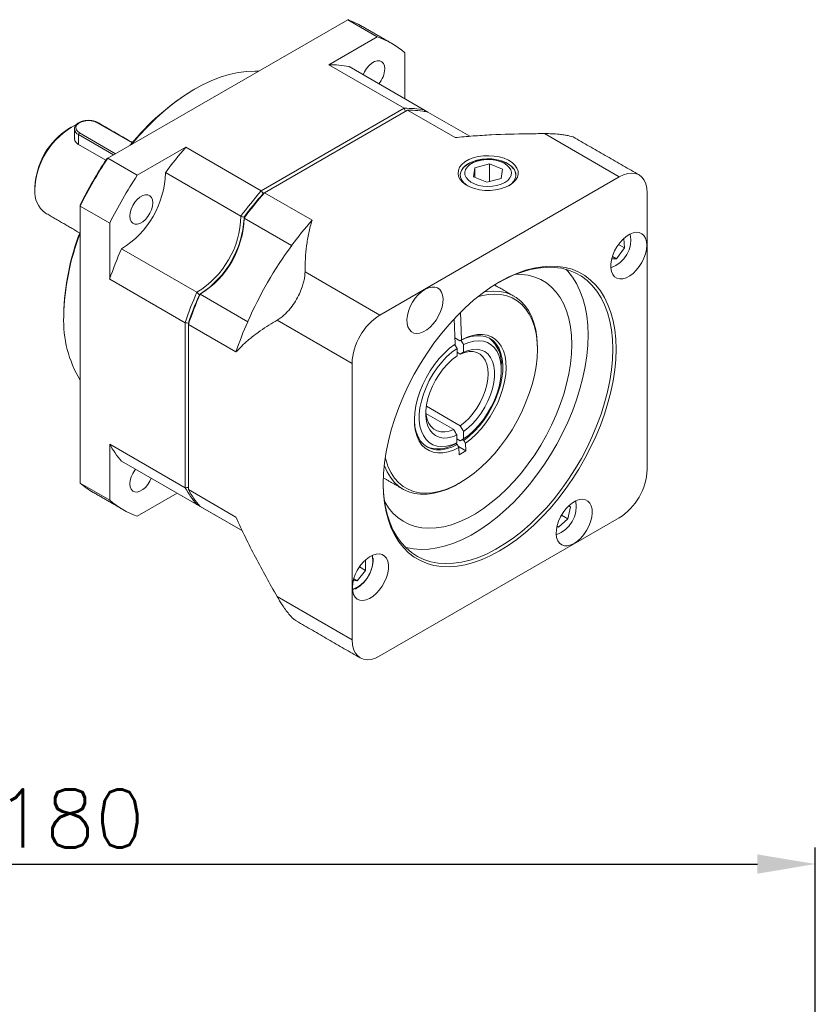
# Model space of a CAD drawing. Extents: x 179 to 977, y 123 to 487.
# Tile 5 of 5: x 864 to 960, y 368 to 487. Entities that reach past the tile are written whole.
import ezdxf

# ---------------------------------------------------------------- set-up
doc = ezdxf.new("R2010")
doc.units = 0
doc.header["$LTSCALE"] = 10
doc.header["$MEASUREMENT"] = 0
doc.header["$PDMODE"] = 3
doc.header["$PDSIZE"] = 6
doc.layers.get('0').update_dxf_attribs({"linetype": 'CONTINUOUS'})
doc.layers.get('DEFPOINTS').update_dxf_attribs({"linetype": 'CONTINUOUS'})
doc.layers.add('DIM', color=4, linetype='CONTINUOUS', lineweight=15)
doc.styles.get("Standard").update_dxf_attribs({"font": 'romans.shx', "bigfont": 'chineset.shx'})
doc.dimstyles.new('ISO-25', dxfattribs={"dimtxt": 7, "dimasz": 7, "dimexe": 2, "dimexo": 2, "dimgap": 2, "dimtad": 1, "dimzin": 9, "dimdsep": 46, "dimtxsty": 'Standard', "dimcen": 0, "dimadec": 0, "dimazin": 0, "dimtfac": 1, "dimtofl": 0, "dimtmove": 0, "dimatfit": 3, "dimfxl": 1, "dimarcsym": 0})

# ---------------------------------------------------------------- blocks, each defined once
blk = doc.blocks.new('JTRWGE')
at = {"color": 7, "linetype": 'Continuous', "lineweight": 15}
for p, q in [((1444.91, 850.56), (1415.93, 833.83)), ((1448.47, 848.5), (1444.91, 850.56)), ((1442.61, 845.12), (1448.47, 848.5)), ((1451.8, 846.58), (1451.8, 841.02)), ((1451.72, 839.86), (1442.61, 845.12)), ((1445.07, 844.9), (1454.18, 839.64)), ((1434.46, 829.9), (1451.72, 839.86)), ((1452.11, 839.63), (1434.85, 829.67)), ((1452.11, 839.63), (1457.86, 836.32)), ((1454.58, 839.41), (1454.18, 839.64)), ((1454.58, 839.41), (1459.66, 836.48)), ((1418.88, 835.68), (1414.66, 838.12)), ((1412.52, 836.89), (1416.87, 834.37)), ((1416.63, 834.24), (1412.4, 836.68)), ((1412.4, 835.48), (1412.4, 836.68)), ((1477.7, 831.59), (1468.66, 836.8)), ((1415.69, 833.59), (1412.4, 835.48)), ((1419.49, 831.77), (1425.35, 835.15)), ((1425.35, 835.15), (1434.46, 829.9)), ((1415.93, 833.83), (1419.49, 831.77)), ((1431.99, 826.83), (1422.88, 832.09)), ((1460.27, 832.69), (1460.1, 831.57)), ((1462.03, 833.16), (1460.27, 832.69)), ((1460.27, 831.5), (1460.27, 832.69)), ((1462.03, 833.16), (1463.61, 832.52)), ((1462.03, 831.02), (1462.03, 833.16)), ((1463.45, 831.4), (1463.61, 832.52)), ((1448.79, 814.9), (1477.7, 831.59)), ((1461.69, 830.93), (1460.1, 831.57)), ((1463.45, 831.4), (1461.69, 830.93)), ((1440.59, 826.35), (1434.85, 829.67)), ((1481.06, 829.64), (1481.06, 796.26)), ((1412.6, 828.06), (1412.6, 794.6)), ((1416.16, 826), (1412.6, 828.06)), ((1438.13, 823.29), (1432.39, 826.6)), ((1416.16, 819.24), (1416.16, 826)), ((1478.24, 824.14), (1478.31, 823)), ((1417.58, 822.9), (1426.69, 817.65)), ((1478.31, 823), (1477.34, 821.7)), ((1477.6, 823.41), (1478.31, 823)), ((1476.78, 821.69), (1477.34, 821.7)), ((1476.86, 821.97), (1477.34, 821.7)), ((1425.27, 813.98), (1416.16, 819.24)), ((1439.75, 820.12), (1448.79, 814.9)), ((1427.08, 817.42), (1432.83, 814.1)), ((1445.42, 809.07), (1436.38, 814.29)), ((1457.74, 814.43), (1457.86, 811.4)), ((1458.65, 811.9), (1458.52, 815.23)), ((1425.27, 794.05), (1425.27, 813.98)), ((1425.66, 813.75), (1425.66, 793.82)), ((1425.66, 813.75), (1431.41, 810.44)), ((1457.83, 812.15), (1458.46, 811.79)), ((1458.1, 810.88), (1458.1, 809.96)), ((1458.89, 810.42), (1458.89, 811.34)), ((1458.49, 810.19), (1458.1, 810.41)), ((1445.42, 775.69), (1445.42, 809.07)), ((1454.4, 803.91), (1458.49, 801.54)), ((1457.7, 801.09), (1454.35, 803.02)), ((1458.09, 800.4), (1458.09, 799.48)), ((1458.88, 799.94), (1458.88, 800.86)), ((1416.16, 792.54), (1416.16, 799.31)), ((1416.16, 799.31), (1425.27, 794.05)), ((1457.92, 799.38), (1458.13, 799.26)), ((1458.49, 799.71), (1458.09, 799.94)), ((1458.27, 799.02), (1459.16, 798.51)), ((1458.33, 798.92), (1458.37, 798.01)), ((1458.74, 799.86), (1458.92, 799.75)), ((1459.16, 798.51), (1459.13, 799.42)), ((1458.37, 798.01), (1459.16, 798.51)), ((1426.69, 792.02), (1417.58, 797.28)), ((1412.6, 794.6), (1416.16, 792.54)), ((1422.88, 794.22), (1431.99, 788.96)), ((1424.31, 793.4), (1419.49, 790.62)), ((1431.41, 790.51), (1425.66, 793.82)), ((1432.18, 788.85), (1427.08, 791.79)), ((1471.79, 791.75), (1471.49, 790.28)), ((1471.59, 791.87), (1471.79, 791.75)), ((1471.79, 791.75), (1471.6, 791.87)), ((1470.71, 790.73), (1471.49, 790.28)), ((1477.7, 790.43), (1448.79, 773.74)), ((1470.17, 789.4), (1470.36, 789.29)), ((1471.49, 790.28), (1470.36, 789.29)), ((1447.06, 784.08), (1447.06, 785.35)), ((1447.06, 784.08), (1446.06, 782.83)), ((1446.33, 784.5), (1447.06, 784.08)), ((1446.06, 782.83), (1445.58, 782.87)), ((1445.63, 783.07), (1446.06, 782.83)), ((1445.71, 781.83), (1445.47, 781.75)), ((1436.38, 780.91), (1445.42, 775.69))]:
    blk.add_line(p, q, dxfattribs=at)
at = {"color": 7, "linetype": 'Continuous', "lineweight": 15, "flags": 128}
for points in [[(1449.37, 844.61), (1449.33, 844.97), (1449.21, 845.26), (1449.02, 845.47), (1448.77, 845.58), (1448.47, 845.59), (1448.15, 845.49), (1447.81, 845.3), (1447.49, 845.02), (1447.19, 844.67), (1446.94, 844.27), (1446.78, 843.92)], [(1434.12, 844.33), (1433.72, 844.35), (1432.71, 844.32), (1431.67, 844.18), (1430.6, 843.95), (1429.51, 843.61), (1428.41, 843.18), (1427.29, 842.65), (1426.18, 842.03), (1425.06, 841.32), (1423.95, 840.52), (1422.85, 839.63), (1421.77, 838.67), (1420.72, 837.64), (1419.69, 836.54), (1418.79, 835.48)], [(1414.66, 838.12), (1414.31, 838.27), (1413.91, 838.36), (1413.48, 838.37), (1413.06, 838.32), (1412.68, 838.2), (1412.38, 838.03), (1412.17, 837.81), (1412.08, 837.57), (1412.11, 837.32), (1412.26, 837.09), (1412.52, 836.89)], [(1464.43, 830.56), (1463.93, 830.32), (1463.36, 830.13), (1462.75, 830.01), (1462.1, 829.95), (1461.45, 829.95), (1460.81, 830.03), (1460.2, 830.17), (1459.65, 830.37), (1459.17, 830.63), (1458.77, 830.93), (1458.48, 831.26), (1458.29, 831.62), (1458.22, 832), (1458.26, 832.37), (1458.42, 832.74), (1458.69, 833.08), (1459.06, 833.39), (1459.52, 833.66), (1460.06, 833.87), (1460.65, 834.03), (1461.29, 834.12), (1461.94, 834.14), (1462.59, 834.1), (1463.21, 833.99), (1463.79, 833.82), (1464.31, 833.59), (1464.75, 833.32), (1465.1, 833), (1465.34, 832.65), (1465.47, 832.28), (1465.49, 831.9), (1465.39, 831.53), (1465.17, 831.17), (1464.85, 830.85), (1464.43, 830.56)], [(1464.33, 830.5), (1464.63, 830.72), (1464.93, 831.03), (1465.13, 831.37), (1465.21, 831.72), (1465.18, 832.08), (1465.04, 832.43), (1464.79, 832.76), (1464.44, 833.05), (1464, 833.31), (1463.49, 833.51), (1462.92, 833.65), (1462.32, 833.74), (1461.7, 833.75), (1461.09, 833.7), (1460.5, 833.59), (1459.96, 833.41), (1459.48, 833.19), (1459.08, 832.91), (1458.78, 832.6), (1458.59, 832.26), (1458.5, 831.9), (1458.53, 831.55), (1458.67, 831.2), (1458.92, 830.87), (1459.27, 830.58), (1459.39, 830.5)], [(1464.9, 832.61), (1464.59, 832.92), (1464.18, 833.19), (1463.7, 833.41), (1463.15, 833.58), (1462.56, 833.69), (1461.94, 833.73), (1461.32, 833.7), (1460.72, 833.61), (1460.16, 833.46), (1459.66, 833.26), (1459.23, 833), (1458.89, 832.7), (1458.65, 832.37), (1458.52, 832.02), (1458.5, 831.79)], [(1464.41, 832.73), (1464.12, 833.01), (1463.74, 833.26), (1463.27, 833.45), (1462.75, 833.59), (1462.2, 833.66), (1461.63, 833.67), (1461.07, 833.61), (1460.54, 833.48), (1460.06, 833.3), (1459.66, 833.06), (1459.35, 832.79), (1459.14, 832.48), (1459.04, 832.16), (1459.06, 831.83), (1459.19, 831.51), (1459.43, 831.21), (1459.77, 830.94), (1460.2, 830.73), (1460.69, 830.56), (1461.23, 830.46), (1461.8, 830.42), (1462.37, 830.44), (1462.92, 830.53), (1463.42, 830.69), (1463.86, 830.9), (1464.22, 831.15), (1464.48, 831.45), (1464.64, 831.76), (1464.68, 832.09), (1464.6, 832.42), (1464.41, 832.73)], [(1481.06, 829.64), (1481.02, 830.23), (1480.9, 830.75), (1480.69, 831.19), (1480.42, 831.56), (1480.08, 831.82), (1479.67, 831.99), (1479.22, 832.04), (1478.74, 832), (1478.22, 831.84), (1477.7, 831.59)], [(1421.37, 828.44), (1421.33, 828.8), (1421.21, 829.1), (1421.02, 829.3), (1420.77, 829.41), (1420.47, 829.42), (1420.15, 829.33), (1419.81, 829.14), (1419.49, 828.86), (1419.19, 828.51), (1418.94, 828.11), (1418.75, 827.68), (1418.63, 827.25), (1418.59, 826.84), (1418.63, 826.48), (1418.75, 826.19), (1418.94, 825.98), (1419.19, 825.87), (1419.49, 825.86), (1419.81, 825.96), (1420.15, 826.15), (1420.47, 826.43), (1420.77, 826.78), (1421.02, 827.18), (1421.21, 827.61), (1421.33, 828.04), (1421.37, 828.44)], [(1481.02, 823.33), (1480.98, 823.79), (1480.87, 824.18), (1480.68, 824.49), (1480.42, 824.72), (1480.11, 824.85), (1479.75, 824.89), (1479.36, 824.82), (1478.95, 824.65), (1478.54, 824.39), (1478.13, 824.04), (1477.76, 823.63), (1477.42, 823.15), (1477.13, 822.64), (1476.91, 822.11), (1476.76, 821.58), (1476.68, 821.06), (1476.68, 820.59), (1476.76, 820.16), (1476.91, 819.81), (1477.13, 819.53), (1477.42, 819.35), (1477.76, 819.27), (1478.13, 819.29), (1478.54, 819.41), (1478.95, 819.62), (1479.36, 819.93), (1479.75, 820.31), (1480.11, 820.76), (1480.42, 821.25), (1480.68, 821.77), (1480.87, 822.31), (1480.98, 822.83), (1481.02, 823.33)], [(1477.3, 810.78), (1477.26, 809.54), (1477.14, 808.27), (1476.95, 806.96), (1476.68, 805.64), (1476.33, 804.29), (1475.91, 802.93), (1475.42, 801.58), (1474.86, 800.23), (1474.23, 798.89), (1473.55, 797.57), (1472.8, 796.29), (1472.01, 795.03), (1471.16, 793.82), (1470.27, 792.66), (1469.34, 791.56), (1468.38, 790.52), (1467.39, 789.55), (1466.37, 788.65), (1465.34, 787.82), (1464.29, 787.08), (1463.24, 786.43), (1462.19, 785.87), (1461.15, 785.4), (1460.11, 785.03), (1459.1, 784.76), (1458.11, 784.59), (1457.14, 784.52), (1456.21, 784.55), (1455.32, 784.68), (1454.48, 784.91), (1453.68, 785.25), (1452.94, 785.68), (1452.25, 786.2), (1451.63, 786.82), (1451.07, 787.52), (1450.58, 788.31), (1450.16, 789.18), (1449.81, 790.13), (1449.54, 791.14), (1449.34, 792.22), (1449.22, 793.36), (1449.19, 794.55), (1449.22, 795.79), (1449.34, 797.06), (1449.54, 798.37), (1449.81, 799.7), (1450.16, 801.04), (1450.58, 802.4), (1451.07, 803.75), (1451.63, 805.1), (1452.25, 806.44), (1452.94, 807.76), (1453.68, 809.05), (1454.48, 810.3), (1455.32, 811.51), (1456.21, 812.67), (1457.14, 813.77), (1458.11, 814.81), (1459.1, 815.79), (1460.11, 816.69), (1461.15, 817.51), (1462.19, 818.25), (1463.24, 818.9), (1464.29, 819.46), (1465.34, 819.93), (1466.37, 820.3), (1467.39, 820.57), (1468.38, 820.74), (1469.34, 820.81), (1470.27, 820.78), (1471.16, 820.65), (1472.01, 820.42), (1472.8, 820.08), (1473.55, 819.66), (1474.23, 819.13), (1474.86, 818.51), (1475.42, 817.81), (1475.91, 817.02), (1476.33, 816.15), (1476.68, 815.2), (1476.95, 814.19), (1477.14, 813.11), (1477.26, 811.97), (1477.3, 810.78)], [(1476.9, 810.78), (1476.86, 811.97), (1476.75, 813.1), (1476.55, 814.18), (1476.27, 815.19), (1475.92, 816.13), (1475.5, 816.99), (1475, 817.77), (1474.44, 818.47), (1473.81, 819.07), (1473.12, 819.59), (1472.37, 820), (1471.57, 820.32), (1470.72, 820.54), (1469.82, 820.65), (1468.89, 820.67), (1467.92, 820.58), (1466.93, 820.38), (1465.91, 820.09), (1464.88, 819.7), (1463.83, 819.21), (1463.14, 818.84)], [(1473.93, 812.49), (1473.89, 813.68), (1473.78, 814.82), (1473.58, 815.89), (1473.3, 816.9), (1472.95, 817.84), (1472.53, 818.71), (1472.03, 819.49), (1471.47, 820.18), (1471.25, 820.42)], [(1471.95, 811.35), (1471.91, 812.45), (1471.8, 813.49), (1471.6, 814.47), (1471.33, 815.39), (1470.98, 816.23), (1470.56, 817), (1470.07, 817.68), (1469.51, 818.27), (1468.89, 818.78), (1468.21, 819.18), (1467.48, 819.49), (1466.7, 819.71), (1465.87, 819.81), (1465.19, 819.83)], [(1454.23, 818), (1453.82, 817.71), (1453.42, 817.35), (1453.06, 816.92), (1452.73, 816.44), (1452.46, 815.92), (1452.25, 815.38), (1452.12, 814.85), (1452.06, 814.35), (1452.08, 813.88), (1452.18, 813.47), (1452.35, 813.14), (1452.59, 812.89), (1452.89, 812.73), (1453.24, 812.67), (1453.62, 812.72), (1454.03, 812.86), (1454.44, 813.1), (1454.85, 813.42), (1455.23, 813.82), (1455.58, 814.28), (1455.88, 814.79), (1456.12, 815.31), (1456.29, 815.85), (1456.39, 816.37), (1456.41, 816.86), (1456.35, 817.3), (1456.22, 817.67), (1456.01, 817.97), (1455.74, 818.17), (1455.41, 818.28), (1455.04, 818.28), (1454.65, 818.19), (1454.23, 818)], [(1449.43, 797.72), (1449.53, 797.34), (1449.8, 796.55), (1450.14, 795.84), (1450.56, 795.21), (1451.04, 794.67), (1451.59, 794.22), (1452.2, 793.86), (1452.86, 793.6), (1453.56, 793.45), (1454.31, 793.39), (1455.1, 793.44), (1455.92, 793.6), (1456.75, 793.85), (1457.6, 794.2), (1458.46, 794.65), (1459.32, 795.19), (1460.18, 795.81), (1461.01, 796.52), (1461.83, 797.31), (1462.62, 798.16), (1463.37, 799.08), (1464.08, 800.05), (1464.75, 801.06), (1465.36, 802.12), (1465.91, 803.2), (1466.39, 804.3), (1466.81, 805.41), (1467.16, 806.52), (1467.44, 807.62), (1467.64, 808.7), (1467.76, 809.75), (1467.8, 810.77), (1467.76, 811.74), (1467.64, 812.66), (1467.44, 813.51), (1467.17, 814.29), (1466.82, 815), (1466.4, 815.63), (1465.92, 816.17), (1465.37, 816.62), (1464.76, 816.97), (1464.1, 817.22), (1463.39, 817.37), (1462.64, 817.42), (1461.85, 817.37), (1461.03, 817.21), (1460.62, 817.1)], [(1461.39, 817.69), (1461.67, 817.73), (1462.46, 817.79), (1463.22, 817.75), (1463.94, 817.61), (1464.61, 817.37), (1465.23, 817.03), (1465.8, 816.59), (1466.3, 816.06), (1466.73, 815.44), (1467.09, 814.75), (1467.38, 813.97), (1467.6, 813.13), (1467.73, 812.22), (1467.79, 811.25), (1467.8, 811.01)], [(1451.87, 786.86), (1451.97, 786.83), (1452.84, 786.67), (1453.76, 786.6), (1454.71, 786.64), (1455.69, 786.78), (1456.7, 787.02), (1457.73, 787.37), (1458.77, 787.81), (1459.81, 788.34), (1460.86, 788.97), (1461.91, 789.69), (1462.94, 790.49), (1463.96, 791.37), (1464.95, 792.33), (1465.92, 793.36), (1466.85, 794.45), (1467.75, 795.6), (1468.6, 796.79), (1469.4, 798.04), (1470.15, 799.32), (1470.84, 800.63), (1471.47, 801.96), (1472.03, 803.31), (1472.53, 804.66), (1472.95, 806.01), (1473.3, 807.36), (1473.58, 808.69), (1473.78, 809.99), (1473.89, 811.26), (1473.93, 812.49)], [(1458.92, 799.75), (1459.57, 800.27), (1460.21, 800.87), (1460.82, 801.54), (1461.38, 802.27), (1461.9, 803.05), (1462.36, 803.87), (1462.76, 804.72), (1463.09, 805.58), (1463.35, 806.44), (1463.53, 807.28), (1463.62, 808.1), (1463.63, 808.87), (1463.56, 809.6), (1463.41, 810.26), (1463.18, 810.85), (1462.87, 811.35), (1462.49, 811.77), (1462.05, 812.08), (1461.55, 812.3), (1460.99, 812.41), (1460.4, 812.41), (1459.77, 812.31), (1459.12, 812.1), (1458.46, 811.79)], [(1458.65, 811.9), (1459.31, 812.21), (1459.96, 812.43), (1460.59, 812.55), (1461.19, 812.56), (1461.75, 812.47), (1462.26, 812.28), (1462.72, 811.99), (1463.12, 811.6), (1463.45, 811.13), (1463.71, 810.58), (1463.9, 809.95), (1464, 809.25), (1464.03, 808.5), (1463.98, 807.71), (1463.85, 806.88), (1463.65, 806.03), (1463.37, 805.17), (1463.01, 804.32), (1462.6, 803.48), (1462.12, 802.67), (1461.6, 801.9), (1461.02, 801.18), (1460.42, 800.52), (1459.78, 799.93), (1459.13, 799.42)], [(1449.19, 794.67), (1449.2, 794.18), (1449.27, 793.02), (1449.43, 791.91), (1449.67, 790.87), (1449.98, 789.89), (1450.37, 788.99), (1450.83, 788.17), (1451.36, 787.43), (1451.96, 786.78), (1452.62, 786.22), (1453.34, 785.75), (1454.11, 785.39), (1454.94, 785.12), (1455.81, 784.95), (1456.73, 784.89), (1457.68, 784.93), (1458.66, 785.07), (1459.67, 785.31), (1460.7, 785.65), (1461.74, 786.09), (1462.78, 786.63), (1463.83, 787.26), (1464.88, 787.97), (1465.91, 788.77), (1466.93, 789.66), (1467.92, 790.61), (1468.89, 791.64), (1469.82, 792.73), (1470.72, 793.88), (1471.57, 795.08), (1472.37, 796.32), (1473.12, 797.6), (1473.81, 798.91), (1474.44, 800.25), (1475, 801.59), (1475.5, 802.95), (1475.92, 804.3), (1476.27, 805.64), (1476.55, 806.97), (1476.75, 808.28), (1476.86, 809.55), (1476.9, 810.78)], [(1449.35, 792.4), (1449.37, 792.36), (1449.83, 791.64), (1450.35, 791), (1450.94, 790.45), (1451.59, 790), (1452.3, 789.64), (1453.05, 789.38), (1453.86, 789.22), (1454.7, 789.16), (1455.58, 789.2), (1456.5, 789.35), (1457.43, 789.59), (1458.38, 789.94), (1459.35, 790.38), (1460.32, 790.92), (1461.28, 791.55), (1462.24, 792.26), (1463.19, 793.05), (1464.11, 793.92), (1465.01, 794.86), (1465.87, 795.87), (1466.7, 796.93), (1467.48, 798.04), (1468.21, 799.2), (1468.89, 800.39), (1469.51, 801.61), (1470.07, 802.85), (1470.56, 804.1), (1470.98, 805.35), (1471.33, 806.59), (1471.6, 807.82), (1471.8, 809.03), (1471.91, 810.21), (1471.95, 811.35)], [(1458.33, 798.92), (1457.67, 798.6), (1457.02, 798.39), (1456.39, 798.27), (1455.79, 798.26), (1455.23, 798.35), (1454.72, 798.54), (1454.26, 798.83), (1453.86, 799.21), (1453.53, 799.69), (1453.27, 800.24), (1453.08, 800.87), (1452.98, 801.57), (1452.95, 802.32), (1453, 803.11), (1453.13, 803.94), (1453.34, 804.79), (1453.62, 805.64), (1453.97, 806.5), (1454.38, 807.34), (1454.86, 808.15), (1455.39, 808.92), (1455.96, 809.64), (1456.57, 810.3), (1457.2, 810.89), (1457.86, 811.4)], [(1458.09, 799.48), (1457.46, 799.22), (1456.84, 799.07), (1456.25, 799.02), (1455.7, 799.08), (1455.19, 799.24), (1454.75, 799.51), (1454.36, 799.88), (1454.04, 800.34), (1453.8, 800.88), (1453.63, 801.5), (1453.55, 802.19), (1453.55, 802.93), (1453.63, 803.71), (1453.8, 804.52), (1454.04, 805.35), (1454.36, 806.17), (1454.75, 806.99), (1455.2, 807.78), (1455.7, 808.52), (1456.26, 809.22), (1456.85, 809.85), (1457.46, 810.41), (1458.1, 810.88)], [(1458.89, 811.34), (1459.52, 811.59), (1460.14, 811.75), (1460.73, 811.8), (1461.28, 811.74), (1461.79, 811.58), (1462.24, 811.31), (1462.62, 810.94), (1462.94, 810.48), (1463.18, 809.94), (1463.35, 809.31), (1463.43, 808.63), (1463.43, 807.89), (1463.35, 807.1), (1463.18, 806.29), (1462.94, 805.47), (1462.62, 804.64), (1462.23, 803.83), (1461.78, 803.04), (1461.28, 802.29), (1460.73, 801.6), (1460.14, 800.97), (1459.52, 800.41), (1458.88, 799.94)], [(1458.89, 810.42), (1459.46, 810.64), (1460.02, 810.76), (1460.55, 810.77), (1461.03, 810.68), (1461.47, 810.48), (1461.85, 810.18), (1462.16, 809.79), (1462.4, 809.31), (1462.56, 808.76), (1462.64, 808.14), (1462.64, 807.46), (1462.56, 806.75), (1462.39, 806.01), (1462.15, 805.25), (1461.84, 804.5), (1461.47, 803.77), (1461.03, 803.07), (1460.54, 802.42), (1460.02, 801.82), (1459.46, 801.3), (1458.88, 800.86)], [(1458.09, 800.4), (1457.52, 800.18), (1456.96, 800.06), (1456.43, 800.05), (1455.95, 800.14), (1455.51, 800.34), (1455.14, 800.64), (1454.82, 801.03), (1454.59, 801.5), (1454.42, 802.06), (1454.34, 802.68), (1454.34, 803.35), (1454.43, 804.07), (1454.59, 804.81), (1454.83, 805.56), (1455.14, 806.31), (1455.52, 807.04), (1455.95, 807.74), (1456.44, 808.4), (1456.96, 808.99), (1457.52, 809.52), (1458.1, 809.96)], [(1458.49, 810.19), (1459.03, 810.39), (1459.56, 810.48), (1460.05, 810.48), (1460.5, 810.37), (1460.89, 810.16), (1461.23, 809.85), (1461.5, 809.45), (1461.7, 808.97), (1461.82, 808.42), (1461.86, 807.81), (1461.82, 807.15), (1461.7, 806.46), (1461.5, 805.75), (1461.23, 805.04), (1460.89, 804.34), (1460.49, 803.67), (1460.04, 803.05), (1459.55, 802.47), (1459.03, 801.97), (1458.49, 801.54)], [(1457.7, 801.09), (1457.16, 800.89), (1456.63, 800.79), (1456.14, 800.8), (1455.69, 800.91), (1455.3, 801.12), (1454.96, 801.43), (1454.69, 801.82), (1454.49, 802.3), (1454.37, 802.86), (1454.34, 803.27)], [(1452.95, 802.35), (1452.95, 802.17), (1453.02, 801.45), (1453.17, 800.79), (1453.41, 800.2), (1453.71, 799.69), (1454.09, 799.28), (1454.54, 798.96), (1455.04, 798.75), (1455.59, 798.64), (1456.19, 798.63), (1456.81, 798.74), (1457.46, 798.95), (1458.13, 799.26)], [(1458.29, 794.55), (1457.84, 794.3), (1456.98, 793.89), (1456.12, 793.59), (1455.29, 793.38), (1454.48, 793.27), (1453.71, 793.26), (1452.97, 793.36), (1452.27, 793.56), (1451.63, 793.85), (1451.04, 794.25), (1450.51, 794.73), (1450.05, 795.31), (1449.65, 795.97), (1449.33, 796.71), (1449.31, 796.76)], [(1419.29, 796.3), (1419.19, 796.17), (1418.94, 795.77), (1418.75, 795.35), (1418.63, 794.92), (1418.59, 794.51), (1418.63, 794.15), (1418.75, 793.86), (1418.94, 793.65), (1419.19, 793.54), (1419.49, 793.53), (1419.81, 793.62), (1420.15, 793.82), (1420.47, 794.1), (1420.77, 794.45), (1421.02, 794.85), (1421.18, 795.2)], [(1472.25, 787.33), (1472.66, 787.62), (1473.06, 787.98), (1473.43, 788.41), (1473.75, 788.9), (1474.03, 789.41), (1474.23, 789.95), (1474.37, 790.48), (1474.43, 790.98), (1474.41, 791.45), (1474.31, 791.86), (1474.14, 792.19), (1473.9, 792.44), (1473.6, 792.6), (1473.25, 792.66), (1472.86, 792.62), (1472.46, 792.47), (1472.04, 792.23), (1471.64, 791.91), (1471.25, 791.51), (1470.9, 791.05), (1470.61, 790.54), (1470.36, 790.02), (1470.19, 789.48), (1470.1, 788.96), (1470.08, 788.47), (1470.13, 788.03), (1470.27, 787.66), (1470.48, 787.36), (1470.75, 787.16), (1471.07, 787.05), (1471.44, 787.05), (1471.84, 787.14), (1472.25, 787.33)], [(1445.46, 782), (1445.5, 781.54), (1445.62, 781.15), (1445.81, 780.84), (1446.06, 780.61), (1446.38, 780.48), (1446.73, 780.45), (1447.13, 780.51), (1447.54, 780.68), (1447.95, 780.94), (1448.35, 781.29), (1448.73, 781.71), (1449.07, 782.18), (1449.35, 782.69), (1449.58, 783.22), (1449.73, 783.75), (1449.81, 784.27), (1449.81, 784.75), (1449.73, 785.17), (1449.58, 785.53), (1449.35, 785.8), (1449.07, 785.98), (1448.73, 786.06), (1448.35, 786.04), (1447.95, 785.92), (1447.54, 785.71), (1447.13, 785.4), (1446.73, 785.02), (1446.38, 784.57), (1446.06, 784.08), (1445.81, 783.56), (1445.62, 783.02), (1445.5, 782.5), (1445.46, 782)], [(1447.92, 785.24), (1447.88, 785.67), (1447.82, 785.87)], [(1447.86, 785.89), (1447.88, 785.82), (1447.9, 785.65)], [(1445.42, 775.69), (1445.46, 775.1), (1445.59, 774.58), (1445.79, 774.14), (1446.07, 773.78), (1446.41, 773.51), (1446.81, 773.35), (1447.26, 773.29), (1447.75, 773.33), (1448.26, 773.49), (1448.79, 773.74)]]:
    blk.add_lwpolyline(points, dxfattribs=at)
at = {"color": 7, "linetype": 'Continuous', "lineweight": 15}
for centre, radius, start, end in [((1441.19, 840.28), 10.93, 60.0236, 70.1453), ((1444.77, 838.25), 10.89, 49.8318, 70.1574), ((1442.85, 833.82), 11.3, 78.6645, 91.2338), ((1446.36, 844.75), 3.01, 320.2355, 357.3709), ((1441.21, 817.36), 28.89, 121.1711, 141.3628), ((1451.96, 828.56), 11.3, 78.6645, 91.2338), ((1452.36, 828.33), 11.3, 78.6645, 91.2338), ((1414.71, 838.05), 0.0845, 65.6934, 125.6171), ((1416.28, 829.74), 9.15, 117.2937, 178.1803), ((1415.96, 829.96), 8.84, 122.5299, 177.4754), ((1412.71, 837.42), 0.803, 183.8622, 247.3592), ((1412.66, 836.67), 0.258, 122.6055, 177.3945), ((1459.32, 805.3), 45.22, 138.6907, 143.6737), ((1462.79, 802.92), 56.14, 146.6001, 153.3999), ((1462.32, 803.2), 55.66, 146.7024, 153.2976), ((1411.84, 832.34), 11.05, 301.3111, 358.6889), ((1463.94, 831.77), 1.28, 0.9508, 41.0613), ((1466.36, 800.87), 56.14, 146.6001, 153.3999), ((1410.21, 829.72), 3.09, 174.3088, 234.3791), ((1468.43, 800.04), 45.22, 138.6907, 143.6737), ((1468.82, 799.82), 45.22, 138.6907, 143.6737), ((1468.34, 800.09), 44.74, 138.7696, 143.4849), ((1468.34, 800.09), 44.74, 138.7696, 143.4849), ((1420.95, 827.09), 11.05, 301.3111, 358.6889), ((1421.34, 826.86), 11.05, 301.3111, 358.6889), ((1420.77, 827.19), 11.63, 303.2111, 356.7943), ((1420.77, 827.19), 11.63, 303.211, 356.7944), ((1474.56, 796.5), 45.22, 138.6907, 143.6737), ((1439.5, 814.4), 28.89, 158.6335, 178.8333), ((1439.81, 814.17), 29.2, 158.7476, 178.8494), ((1475.52, 823.99), 3.57, 288.8094, 11.196), ((1459, 804.74), 45.23, 156.3262, 161.3089), ((1476.93, 794.77), 48.15, 143.6765, 156.3235), ((1468.11, 799.49), 45.23, 156.3262, 161.3089), ((1468.5, 799.26), 45.23, 156.3262, 161.3089), ((1468.02, 799.53), 44.74, 156.515, 161.23), ((1468.02, 799.53), 44.74, 156.515, 161.23), ((1424.34, 814.17), 13.74, 177.5534, 211.2441), ((1452.68, 808.77), 7.26, 122.3869, 177.6131), ((1474.25, 795.94), 45.23, 156.3262, 161.3089), ((1459.56, 809.07), 3.9, 354.9586, 51.7334), ((1426.07, 804.74), 11.3, 208.7582, 221.3257), ((1455.84, 802.35), 3.61, 246.7166, 300.8288), ((1473.81, 796.56), 7.26, 302.3869, 357.6131), ((1419.62, 802.91), 10.88, 229.8206, 240.0052), ((1435.18, 799.49), 11.3, 208.7582, 221.3257), ((1435.57, 799.26), 11.3, 208.7582, 221.3257), ((1423.19, 800.86), 10.89, 229.8318, 250.1574), ((1468.93, 791.76), 3.57, 288.7408, 11.2646), ((1444.28, 785.23), 3.64, 289.1325, 0.2046)]:
    blk.add_arc(centre, radius, start, end, dxfattribs=at)
for points, degree in [([(1450.22, 847.69), (1446.65, 849.75)], 1), ([(1426.45, 842.19), (1426.26, 842.08)], 1), ([(1451.87, 839.49), (1451.82, 839.61), (1451.77, 839.74), (1451.72, 839.86)], 3), ([(1454.18, 839.45), (1454.18, 839.64)], 1), ([(1418.91, 835.72), (1414.74, 838.13)], 1), ([(1411.49, 837.57), (1411.21, 837.41)], 1), ([(1411.91, 837.37), (1411.91, 836.19)], 1), ([(1480.08, 831.82), (1472.38, 836.26)], 1), ([(1415.8, 833.75), (1415.84, 833.78), (1415.88, 833.8), (1415.93, 833.83)], 3), ([(1407.13, 830.35), (1407.13, 830.03)], 1), ([(1434.46, 829.9), (1434.54, 829.79), (1434.62, 829.68), (1434.7, 829.58)], 3), ([(1434.85, 829.67), (1434.7, 829.58)], 1), ([(1412.6, 828.21), (1412.6, 828.16), (1412.6, 828.11), (1412.6, 828.06)], 3), ([(1408.41, 827.21), (1412.55, 824.81)], 1), ([(1432.39, 826.71), (1432.26, 826.75), (1432.13, 826.79), (1431.99, 826.83)], 3), ([(1432.39, 826.71), (1432.39, 826.6)], 1), ([(1465.01, 817.16), (1462.87, 818.4)], 1), ([(1426.99, 817.36), (1426.89, 817.46), (1426.79, 817.55), (1426.69, 817.65)], 3), ([(1426.99, 817.36), (1427.08, 817.42)], 1), ([(1410.62, 814.99), (1410.62, 814.76)], 1), ([(1425.66, 813.93), (1425.53, 813.94), (1425.4, 813.96), (1425.27, 813.98)], 3), ([(1425.66, 813.93), (1425.66, 813.75)], 1), ([(1458.46, 811.79), (1458.65, 811.9)], 1), ([(1458.1, 810.88), (1457.83, 811.34)], 1), ([(1458.59, 811.85), (1458.89, 811.34)], 1), ([(1467.8, 810.78), (1467.8, 811.01)], 1), ([(1458.89, 810.42), (1458.49, 810.19)], 1), ([(1463.44, 808.27), (1463.44, 808.72)], 1), ([(1458.49, 801.54), (1458.88, 800.86)], 1), ([(1458.09, 800.4), (1457.7, 801.09)], 1), ([(1457.7, 799.25), (1458.09, 799.48)], 1), ([(1458.13, 799.26), (1458.33, 798.92)], 1), ([(1458.88, 799.94), (1458.49, 799.71)], 1), ([(1459.13, 799.42), (1458.92, 799.75)], 1), ([(1449.2, 795.25), (1451.57, 793.88)], 1), ([(1425.66, 794.1), (1425.53, 794.08), (1425.4, 794.07), (1425.27, 794.05)], 3), ([(1458.29, 794.55), (1458.49, 794.66)], 1), ([(1414.18, 793.49), (1417.74, 791.43)], 1), ([(1426.69, 792.02), (1426.83, 792.11)], 1), ([(1447.96, 785.24), (1447.97, 785.31)], 1), ([(1438.71, 777.95), (1446.41, 773.51)], 1)]:
    blk.add_open_spline(points, degree=degree, dxfattribs=at)
for points, knots in [([(1414.74, 838.13), (1414.68, 838.16), (1414.53, 838.24), (1414.22, 838.34), (1413.82, 838.41), (1413.4, 838.41), (1413, 838.35), (1412.63, 838.24), (1412.31, 838.07), (1412.08, 837.86), (1411.93, 837.62), (1411.92, 837.45), (1411.91, 837.37)], [0, 0, 0, 0, 0.056891, 0.163985, 0.270867, 0.377558, 0.484396, 0.59168, 0.699847, 0.809089, 0.905928, 1, 1, 1, 1]), ([(1412.4, 835.48), (1412.28, 835.57), (1412.05, 835.75), (1411.9, 836.04), (1411.92, 836.22), (1411.93, 836.27)], [0, 0, 0, 0, 0.418601, 0.836817, 1, 1, 1, 1]), ([(1468.66, 836.8), (1467.99, 836.8), (1465.85, 836.79), (1462.98, 836.7), (1460.04, 836.53), (1458.58, 836.39), (1457.86, 836.32)], [0, 0, 0, 0, 0.184064, 0.590883, 0.795456, 1, 1, 1, 1]), ([(1468.66, 836.8), (1468.96, 836.8), (1469.56, 836.8), (1470.35, 836.74), (1471.02, 836.66), (1471.65, 836.54), (1472.16, 836.41), (1472.33, 836.27), (1472.37, 836.25)], [0, 0, 0, 0, 0.208325, 0.421181, 0.560536, 0.703098, 0.936793, 1, 1, 1, 1]), ([(1440.59, 826.35), (1440.45, 825.84), (1440.16, 824.81), (1439.92, 823.26), (1439.77, 821.69), (1439.76, 820.64), (1439.75, 820.12)], [0, 0, 0, 0, 0.248857, 0.497772, 0.748875, 1, 1, 1, 1]), ([(1436.38, 814.29), (1436.54, 814.38), (1436.84, 814.58), (1437.29, 814.96), (1437.69, 815.36), (1438.11, 815.86), (1438.61, 816.57), (1439.09, 817.46), (1439.4, 818.24), (1439.59, 818.88), (1439.72, 819.51), (1439.74, 819.89), (1439.75, 820.12)], [0, 0, 0, 0, 0.105422, 0.210649, 0.281192, 0.351641, 0.468519, 0.585735, 0.697076, 0.781859, 0.866791, 1, 1, 1, 1]), ([(1462.87, 818.39), (1462.86, 818.4), (1462.83, 818.42), (1462.7, 818.48), (1462.64, 818.5)], [0, 0, 0, 0, 0.5265077, 1, 1, 1, 1]), ([(1436.38, 814.29), (1436.05, 814.09), (1434.99, 813.46), (1433.63, 812.5), (1432.32, 811.39), (1431.71, 810.75), (1431.41, 810.44)], [0, 0, 0, 0, 0.184064, 0.590883, 0.795456, 1, 1, 1, 1]), ([(1431.41, 790.51), (1431.78, 789.69), (1432.52, 788.07), (1433.75, 785.66), (1435.03, 783.27), (1435.93, 781.7), (1436.38, 780.91)], [0, 0, 0, 0, 0.248857, 0.497772, 0.748875, 1, 1, 1, 1]), ([(1447.46, 783.52), (1447.49, 783.57), (1447.6, 783.76), (1447.75, 784.14), (1447.9, 784.62), (1447.96, 784.99), (1447.96, 785.19), (1447.96, 785.24)], [0, 0, 0, 0, 0.077966, 0.353455, 0.629357, 0.906056, 1, 1, 1, 1]), ([(1447.97, 785.31), (1447.97, 785.39), (1447.97, 785.49), (1447.95, 785.57), (1447.95, 785.59)], [0, 0, 0, 0, 0.82667, 1, 1, 1, 1]), ([(1445.79, 781.83), (1445.82, 781.84), (1445.97, 781.9), (1446.26, 782.09), (1446.63, 782.39), (1446.97, 782.76), (1447.26, 783.15), (1447.4, 783.41), (1447.46, 783.52)], [0, 0, 0, 0, 0.041961, 0.244763, 0.448338, 0.65163, 0.854601, 1, 1, 1, 1]), ([(1438.72, 777.97), (1438.6, 778.05), (1438.31, 778.22), (1437.84, 778.74), (1437.38, 779.33), (1436.9, 780.04), (1436.58, 780.58), (1436.38, 780.91)], [0, 0, 0, 0, 0.171252, 0.393991, 0.561401, 0.733515, 1, 1, 1, 1])]:
    blk.add_open_spline(points, degree=3, knots=knots, dxfattribs=at)
blk = doc.blocks.new('*D18')
at = {"layer": 'DEFPOINTS', "color": 0, "transparency": 16777216}
for p in [(960.34, 384.86), (780.34, 332.22), (960.34, 332.22)]:
    blk.add_point(p, dxfattribs=at)
at = {"layer": 'DIM', "color": 0, "lineweight": -2, "transparency": 16777216}
for p, q in [((780.34, 334.22), (780.34, 386.86)), ((960.34, 334.22), (960.34, 386.86)), ((787.34, 384.86), (953.34, 384.86))]:
    blk.add_line(p, q, dxfattribs=at)
at = {"layer": 'DIM', "color": 0, "transparency": 16777216}
for points in [[(787.34, 386.02), (787.34, 383.69), (780.34, 384.86)], [(953.34, 386.02), (953.34, 383.69), (960.34, 384.86)]]:
    blk.add_solid(points, dxfattribs=at)
at = {"layer": 'DIM', "color": 0, "transparency": 16777216, "insert": (870.34, 390.36), "char_height": 7, "attachment_point": 5}
blk.add_mtext('180', dxfattribs=at)

msp = doc.modelspace()

# ---------------------------------------------------------------- block references
at = {"color": 3}
msp.add_blockref('JTRWGE', (-541.03, -363.766), dxfattribs=at)

# ---------------------------------------------------------------- dimensions: what is measured, and where the dimension line sits
at = {"layer": 'DIM'}
dim = msp.add_linear_dim(base=(960.338, 384.858), p1=(780.338, 332.217), p2=(960.338, 332.217), dimstyle='ISO-25', dxfattribs=at)
dim.commit()
dim.dimension.update_dxf_attribs({"geometry": '*D18', "text_midpoint": (870.338, 390.358)})

doc.saveas('drawing.dxf')
